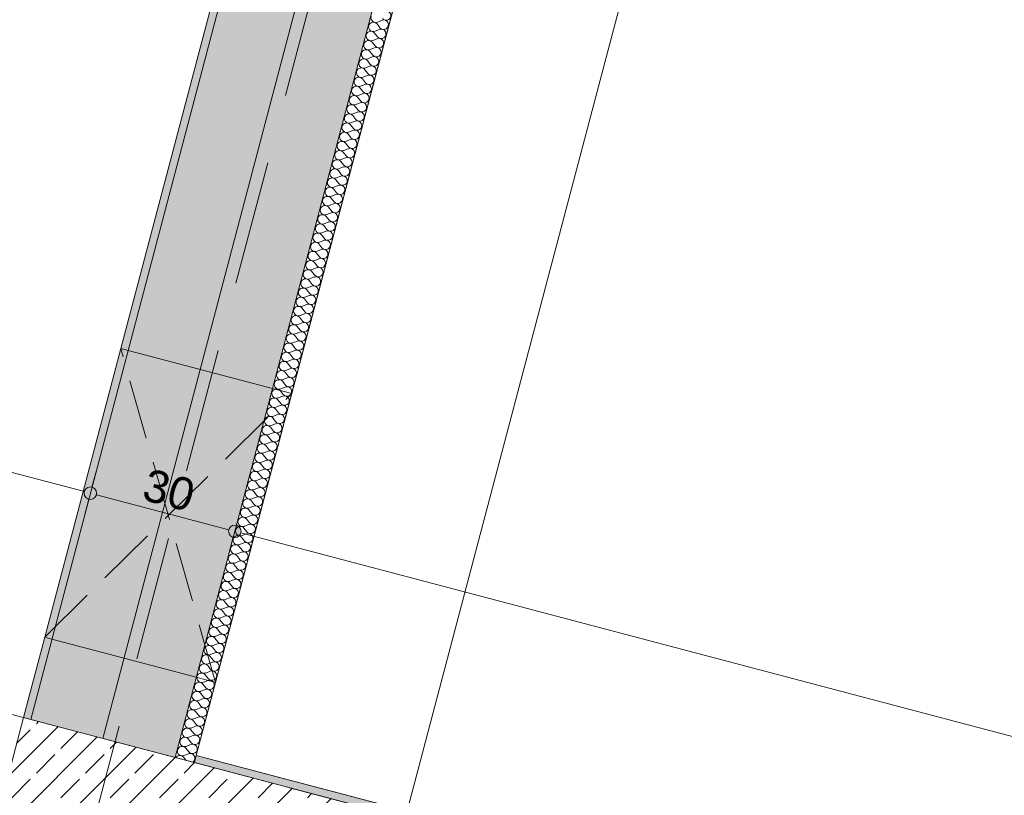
# Model space of a CAD drawing. Header units: millimetres. Extents: x -176817 to 18864955, y -12996033 to 201123.
# Tile 177 of 256: x 156205 to 158183, y -6801 to -5243. Entities that reach past the tile are written whole.
import ezdxf
from ezdxf.enums import TextEntityAlignment as Align

# ---------------------------------------------------------------- set-up
doc = ezdxf.new("R2010")
doc.units = ezdxf.units.MM
doc.header["$MEASUREMENT"] = 0
doc.linetypes.add('Krawędzie ukryte', pattern=[170, 120, -50])
doc.linetypes.add('Przerywana długa', pattern=[390, 250, -140])
for name, color, linetype in [('210-A Strefy', 7, 'Continuous'), ('213-A Wymiarowanie wewnętrzne', 7, 'Continuous'), ('230-A Ściany wewnętrzne', 7, 'Continuous'), ('231-A Ściany zewnętrzne', 7, 'Continuous'), ('250-A Schody Pochylnie', 7, 'Continuous'), ('292-PPOŻ - Linie', 7, 'Continuous'), ('410-K Osie', 7, 'Continuous')]:
    doc.layers.add(name, color=color, linetype=linetype)
doc.styles.add('STYL_AUTOMATYCZNY_4', font='arial.ttf')
doc.styles.add('STYL_AUTOMATYCZNY_8', font='ARIALN.TTF')
doc.dimstyles.new('STYL_AUTOMATYCZNY__3', dxfattribs={"dimtxt": 64.999998, "dimasz": 47.5, "dimexe": 0.18, "dimexo": 0.0625, "dimgap": 0, "dimtad": 1, "dimdec": 1, "dimlfac": 0.1, "dimzin": 0, "dimdsep": 46, "dimtxsty": 'STYL_AUTOMATYCZNY_4', "dimblk": 'ARROWHEAD_11', "dimblk1": 'ARROWHEAD_11', "dimblk2": 'ARROWHEAD_11', "dimcen": 0.09, "dimclrd": 30, "dimclre": 30, "dimclrt": 30, "dimazin": 0, "dimtfac": 1, "dimtdec": 4, "dimtmove": 0, "dimatfit": 3, "dimfxl": 0, "dimtolj": 1, "dimtzin": 0, "dimarcsym": 0})
pattern_1 = [(45, (0, 0), (-49.497475, 49.497475), []), (45, (-24.75, 24.75), (-49.497475, 49.497475), [52.5, -17.5])]

# ---------------------------------------------------------------- blocks, each defined once
blk = doc.blocks.new('Komunikacja pionowa - Klatka K2_K2.1_22_2', base_point=(161805.5, 392.7))
at = {"layer": '210-A Strefy', "color": 7, "linetype": 'Continuous', "lineweight": 0, "flags": 128}
blk.add_lwpolyline([(156560.1, -6720.8), (162806.3, -8369), (165520.2, 1913.9), (159273.5, 3562.2)], close=True, dxfattribs=at)
blk = doc.blocks.new('Strop_37_2', base_point=(162841.1, -8393.7))
at = {"layer": '250-A Schody Pochylnie', "color": 255, "linetype": 'Continuous', "lineweight": 0, "flags": 128}
blk.add_lwpolyline([(162841.1, -8393.7), (156517.6, -6725.1), (157454, -3176.6), (160702.8, -4033.8), (160650.5, -4232.1), (163725.2, -5043.4)], close=True, dxfattribs=at)
blk = doc.blocks.new('Otwór_165_2')
at = {"layer": '230-A Ściany wewnętrzne', "color": 7, "linetype": 'Krawędzie ukryte', "lineweight": 0}
for p, q in [((156598.8, -6574.2), (156408.6, -5903.4)), ((156255.6, -6483.6), (156751.9, -5994))]:
    blk.add_line(p, q, dxfattribs=at)
at = {"layer": '230-A Ściany wewnętrzne', "color": 7, "linetype": 'Continuous', "lineweight": 0, "flags": 128}
for points in [[(156408.6, -5903.4), (156255.6, -6483.6)], [(156423.1, -5907.3), (156408.6, -5903.4)], [(156713.2, -5983.8), (156423.1, -5907.3)], [(156751.9, -5994), (156713.2, -5983.8)], [(156598.8, -6574.2), (156751.9, -5994)], [(156255.6, -6483.6), (156270.1, -6487.4)], [(156270.1, -6487.4), (156560.1, -6564)], [(156560.1, -6564), (156598.8, -6574.2)]]:
    blk.add_lwpolyline(points, dxfattribs=at)
blk = doc.blocks.new('*X913')
at = {"layer": '230-A Ściany wewnętrzne', "color": 7, "linetype": 'Continuous', "lineweight": 0}
for p, q in [((156557, -6728.8), (156556.9, -6723.6)), ((156552.4, -6734.3), (156554.4, -6733.3)), ((156554.4, -6733.3), (156557, -6728.8))]:
    blk.add_line(p, q, dxfattribs=at)
blk = doc.blocks.new('*X914')
at = {"layer": '230-A Ściany wewnętrzne', "color": 7, "linetype": 'Continuous', "lineweight": 0}
for p, q in [((156929.1, -5258.9), (156923.2, -5251.4)), ((156933, -5244.2), (156924.2, -5247.7)), ((156923.3, -5281), (156914.5, -5284.6)), ((156924.3, -5277.3), (156918.4, -5269.8)), ((156928.2, -5262.6), (156919.3, -5266.2)), ((156918.4, -5299.4), (156909.6, -5303)), ((156919.4, -5295.7), (156913.5, -5288.3)), ((156913.6, -5317.8), (156904.8, -5321.4)), ((156914.6, -5314.1), (156908.6, -5306.7)), ((156908.7, -5336.2), (156899.9, -5339.8)), ((156909.7, -5332.6), (156903.8, -5325.1)), ((156903.9, -5354.7), (156895, -5358.2)), ((156904.8, -5351), (156898.9, -5343.5)), ((156899, -5373.1), (156890.2, -5376.7)), ((156900, -5369.4), (156894.1, -5361.9)), ((156890.3, -5406.2), (156884.3, -5398.8)), ((156894.1, -5391.5), (156885.3, -5395.1)), ((156895.1, -5387.8), (156889.2, -5380.3)), ((156885.4, -5424.6), (156879.5, -5417.2)), ((156889.3, -5409.9), (156880.5, -5413.5)), ((156880.5, -5443.1), (156874.6, -5435.6)), ((156884.4, -5428.3), (156875.6, -5431.9)), ((156875.7, -5461.5), (156869.8, -5454)), ((156879.6, -5446.7), (156870.7, -5450.3)), ((156870.8, -5479.9), (156864.9, -5472.4)), ((156874.7, -5465.2), (156865.9, -5468.7)), ((156866, -5498.3), (156860, -5490.8)), ((156869.8, -5483.6), (156861, -5487.2)), ((156861.1, -5516.7), (156855.2, -5509.3)), ((156865, -5502), (156856.2, -5505.6)), ((156856.2, -5535.1), (156850.3, -5527.7)), ((156860.1, -5520.4), (156851.3, -5524)), ((156850.4, -5557.2), (156841.6, -5560.8)), ((156851.4, -5553.6), (156845.5, -5546.1)), ((156855.3, -5538.8), (156846.4, -5542.4)), ((156845.5, -5575.7), (156836.7, -5579.2)), ((156846.5, -5572), (156840.6, -5564.5)), ((156840.7, -5594.1), (156831.9, -5597.7)), ((156841.7, -5590.4), (156835.7, -5582.9)), ((156835.8, -5612.5), (156827, -5616.1)), ((156836.8, -5608.8), (156830.9, -5601.3)), ((156831, -5630.9), (156822.1, -5634.5)), ((156831.9, -5627.2), (156826, -5619.8)), ((156822.2, -5664.1), (156816.3, -5656.6)), ((156826.1, -5649.3), (156817.3, -5652.9)), ((156827.1, -5645.6), (156821.2, -5638.2)), ((156817.4, -5682.5), (156811.4, -5675)), ((156821.2, -5667.7), (156812.4, -5671.3)), ((156812.5, -5700.9), (156806.6, -5693.4)), ((156816.4, -5686.2), (156807.6, -5689.7)), ((156807.6, -5719.3), (156801.7, -5711.8)), ((156811.5, -5704.6), (156802.7, -5708.2)), ((156802.8, -5737.7), (156796.9, -5730.3)), ((156806.7, -5723), (156797.8, -5726.6)), ((156797.9, -5756.2), (156792, -5748.7)), ((156801.8, -5741.4), (156793, -5745)), ((156793.1, -5774.6), (156787.1, -5767.1)), ((156796.9, -5759.8), (156788.1, -5763.4)), ((156788.2, -5793), (156782.3, -5785.5)), ((156792.1, -5778.3), (156783.3, -5781.8)), ((156782.4, -5815.1), (156773.5, -5818.7)), ((156783.3, -5811.4), (156777.4, -5803.9)), ((156787.2, -5796.7), (156778.4, -5800.3)), ((156777.5, -5833.5), (156768.7, -5837.1)), ((156778.5, -5829.8), (156772.6, -5822.4)), ((156772.6, -5851.9), (156763.8, -5855.5)), ((156773.6, -5848.2), (156767.7, -5840.8)), ((156767.8, -5870.3), (156759, -5873.9)), ((156768.8, -5866.7), (156762.8, -5859.2)), ((156762.9, -5888.8), (156754.1, -5892.3)), ((156763.9, -5885.1), (156758, -5877.6)), ((156758.1, -5907.2), (156749.2, -5910.8)), ((156759, -5903.5), (156753.1, -5896)), ((156749.3, -5940.3), (156743.4, -5932.9)), ((156753.2, -5925.6), (156744.4, -5929.2)), ((156754.2, -5921.9), (156748.3, -5914.4)), ((156744.5, -5958.7), (156738.5, -5951.3)), ((156748.3, -5944), (156739.5, -5947.6)), ((156739.6, -5977.2), (156733.7, -5969.7)), ((156743.5, -5962.4), (156734.7, -5966)), ((156734.7, -5995.6), (156728.8, -5988.1)), ((156738.6, -5980.8), (156729.8, -5984.4)), ((156729.9, -6014), (156724, -6006.5)), ((156733.8, -5999.3), (156724.9, -6002.8)), ((156725, -6032.4), (156719.1, -6024.9)), ((156728.9, -6017.7), (156720.1, -6021.3)), ((156720.2, -6050.8), (156714.2, -6043.4)), ((156724, -6036.1), (156715.2, -6039.7)), ((156715.3, -6069.2), (156709.4, -6061.8)), ((156719.2, -6054.5), (156710.4, -6058.1)), ((156709.5, -6091.3), (156700.6, -6094.9)), ((156710.4, -6087.7), (156704.5, -6080.2)), ((156714.3, -6072.9), (156705.5, -6076.5)), ((156704.6, -6109.8), (156695.8, -6113.3)), ((156705.6, -6106.1), (156699.7, -6098.6)), ((156699.7, -6128.2), (156690.9, -6131.8)), ((156700.7, -6124.5), (156694.8, -6117)), ((156694.9, -6146.6), (156686.1, -6150.2)), ((156695.9, -6142.9), (156689.9, -6135.4)), ((156690, -6165), (156681.2, -6168.6)), ((156691, -6161.3), (156685.1, -6153.9)), ((156681.3, -6198.2), (156675.4, -6190.7)), ((156685.2, -6183.4), (156676.3, -6187)), ((156686.1, -6179.7), (156680.2, -6172.3)), ((156676.4, -6216.6), (156670.5, -6209.1)), ((156680.3, -6201.8), (156671.5, -6205.4)), ((156671.6, -6235), (156665.7, -6227.5)), ((156675.4, -6220.3), (156666.6, -6223.8)), ((156666.7, -6253.4), (156660.8, -6245.9)), ((156670.6, -6238.7), (156661.8, -6242.3)), ((156661.8, -6271.8), (156655.9, -6264.4)), ((156665.7, -6257.1), (156656.9, -6260.7)), ((156657, -6290.3), (156651.1, -6282.8)), ((156660.9, -6275.5), (156652, -6279.1)), ((156652.1, -6308.7), (156646.2, -6301.2)), ((156656, -6293.9), (156647.2, -6297.5)), ((156647.3, -6327.1), (156641.4, -6319.6)), ((156651.1, -6312.4), (156642.3, -6315.9)), ((156642.4, -6345.5), (156636.5, -6338)), ((156646.3, -6330.8), (156637.5, -6334.4)), ((156636.6, -6367.6), (156627.7, -6371.2)), ((156637.5, -6363.9), (156631.6, -6356.5)), ((156641.4, -6349.2), (156632.6, -6352.8)), ((156631.7, -6386), (156622.9, -6389.6)), ((156632.7, -6382.3), (156626.8, -6374.9)), ((156626.8, -6404.4), (156618, -6408)), ((156627.8, -6400.8), (156621.9, -6393.3)), ((156622, -6422.9), (156613.2, -6426.4)), ((156623, -6419.2), (156617.1, -6411.7)), ((156617.1, -6441.3), (156608.3, -6444.9)), ((156618.1, -6437.6), (156612.2, -6430.1)), ((156608.4, -6474.4), (156602.5, -6467)), ((156612.3, -6459.7), (156603.4, -6463.3)), ((156613.2, -6456), (156607.3, -6448.5)), ((156603.5, -6492.8), (156597.6, -6485.4)), ((156607.4, -6478.1), (156598.6, -6481.7)), ((156598.7, -6511.3), (156592.8, -6503.8)), ((156602.5, -6496.5), (156593.7, -6500.1)), ((156593.8, -6529.7), (156587.9, -6522.2)), ((156597.7, -6514.9), (156588.9, -6518.5)), ((156588.9, -6548.1), (156583, -6540.6)), ((156592.8, -6533.4), (156584, -6536.9)), ((156584.1, -6566.5), (156578.2, -6559)), ((156588, -6551.8), (156579.1, -6555.4)), ((156579.2, -6584.9), (156573.3, -6577.5)), ((156583.1, -6570.2), (156574.3, -6573.8)), ((156574.4, -6603.3), (156568.5, -6595.9)), ((156578.3, -6588.6), (156569.4, -6592.2)), ((156568.5, -6625.4), (156559.7, -6629)), ((156569.5, -6621.8), (156563.6, -6614.3)), ((156573.4, -6607), (156564.6, -6610.6)), ((156563.7, -6643.9), (156554.8, -6647.4)), ((156564.6, -6640.2), (156558.7, -6632.7)), ((156558.8, -6662.3), (156550, -6665.9)), ((156559.8, -6658.6), (156553.9, -6651.1)), ((156554, -6680.7), (156545.1, -6684.3)), ((156554.9, -6677), (156549, -6669.5)), ((156549.1, -6699.1), (156540.3, -6702.7)), ((156550.1, -6695.4), (156544.2, -6688)), ((156539.2, -6730.8), (156534.4, -6724.8)), ((156544.2, -6717.5), (156535.4, -6721.1)), ((156545.2, -6713.8), (156539.3, -6706.4))]:
    blk.add_line(p, q, dxfattribs=at)
for centre, start, end in [((156920.6, -5238.9), 165.218, 292.0879), ((156941.5, -5234.6), 218.3481, 112.0879), ((156915.8, -5257.3), 165.218, 292.0879), ((156915.8, -5257.3), 38.3481, 165.218), ((156936.6, -5253), 218.3481, 112.0879), ((156910.9, -5275.7), 165.218, 292.0879), ((156910.9, -5275.7), 38.3481, 165.218), ((156926.9, -5289.8), 218.3481, 112.0879), ((156931.7, -5271.4), 218.3481, 112.0879), ((156906, -5294.2), 165.218, 292.0879), ((156906, -5294.2), 38.3481, 165.218), ((156922, -5308.2), 218.3481, 112.0879), ((156901.2, -5312.6), 165.218, 292.0879), ((156901.2, -5312.6), 38.3481, 165.218), ((156917.2, -5326.6), 218.3481, 112.0879), ((156891.5, -5349.4), 38.3481, 165.218), ((156896.3, -5331), 165.218, 292.0879), ((156896.3, -5331), 38.3481, 165.218), ((156912.3, -5345.1), 218.3481, 112.0879), ((156886.6, -5367.8), 38.3481, 165.218), ((156891.5, -5349.4), 165.218, 292.0879), ((156907.4, -5363.5), 218.3481, 112.0879), ((156881.7, -5386.2), 38.3481, 165.218), ((156886.6, -5367.8), 165.218, 292.0879), ((156902.6, -5381.9), 218.3481, 112.0879), ((156876.9, -5404.7), 38.3481, 165.218), ((156881.7, -5386.2), 165.218, 292.0879), ((156897.7, -5400.3), 218.3481, 112.0879), ((156872, -5423.1), 38.3481, 165.218), ((156876.9, -5404.7), 165.218, 292.0879), ((156892.9, -5418.7), 218.3481, 112.0879), ((156867.2, -5441.5), 165.218, 292.0879), ((156867.2, -5441.5), 38.3481, 165.218), ((156872, -5423.1), 165.218, 292.0879), ((156888, -5437.2), 218.3481, 112.0879), ((156862.3, -5459.9), 165.218, 292.0879), ((156862.3, -5459.9), 38.3481, 165.218), ((156883.1, -5455.6), 218.3481, 112.0879), ((156857.4, -5478.3), 165.218, 292.0879), ((156857.4, -5478.3), 38.3481, 165.218), ((156878.3, -5474), 218.3481, 112.0879), ((156852.6, -5496.8), 165.218, 292.0879), ((156852.6, -5496.8), 38.3481, 165.218), ((156873.4, -5492.4), 218.3481, 112.0879), ((156847.7, -5515.2), 165.218, 292.0879), ((156847.7, -5515.2), 38.3481, 165.218), ((156868.6, -5510.8), 218.3481, 112.0879), ((156842.9, -5533.6), 165.218, 292.0879), ((156842.9, -5533.6), 38.3481, 165.218), ((156858.8, -5547.7), 218.3481, 112.0879), ((156863.7, -5529.2), 218.3481, 112.0879), ((156838, -5552), 165.218, 292.0879), ((156838, -5552), 38.3481, 165.218), ((156854, -5566.1), 218.3481, 112.0879), ((156833.1, -5570.4), 165.218, 292.0879), ((156833.1, -5570.4), 38.3481, 165.218), ((156849.1, -5584.5), 218.3481, 112.0879), ((156828.3, -5588.8), 165.218, 292.0879), ((156828.3, -5588.8), 38.3481, 165.218), ((156844.3, -5602.9), 218.3481, 112.0879), ((156818.6, -5625.7), 38.3481, 165.218), ((156823.4, -5607.3), 165.218, 292.0879), ((156823.4, -5607.3), 38.3481, 165.218), ((156839.4, -5621.3), 218.3481, 112.0879), ((156813.7, -5644.1), 38.3481, 165.218), ((156818.6, -5625.7), 165.218, 292.0879), ((156834.5, -5639.7), 218.3481, 112.0879), ((156808.8, -5662.5), 38.3481, 165.218), ((156813.7, -5644.1), 165.218, 292.0879), ((156829.7, -5658.2), 218.3481, 112.0879), ((156804, -5680.9), 38.3481, 165.218), ((156808.8, -5662.5), 165.218, 292.0879), ((156824.8, -5676.6), 218.3481, 112.0879), ((156799.1, -5699.3), 38.3481, 165.218), ((156804, -5680.9), 165.218, 292.0879), ((156820, -5695), 218.3481, 112.0879), ((156794.3, -5717.8), 165.218, 292.0879), ((156794.3, -5717.8), 38.3481, 165.218), ((156799.1, -5699.3), 165.218, 292.0879), ((156815.1, -5713.4), 218.3481, 112.0879), ((156789.4, -5736.2), 165.218, 292.0879), ((156789.4, -5736.2), 38.3481, 165.218), ((156810.2, -5731.8), 218.3481, 112.0879), ((156784.5, -5754.6), 165.218, 292.0879), ((156784.5, -5754.6), 38.3481, 165.218), ((156805.4, -5750.2), 218.3481, 112.0879), ((156779.7, -5773), 165.218, 292.0879), ((156779.7, -5773), 38.3481, 165.218), ((156800.5, -5768.7), 218.3481, 112.0879), ((156774.8, -5791.4), 165.218, 292.0879), ((156774.8, -5791.4), 38.3481, 165.218), ((156795.7, -5787.1), 218.3481, 112.0879), ((156770, -5809.8), 165.218, 292.0879), ((156770, -5809.8), 38.3481, 165.218), ((156785.9, -5823.9), 218.3481, 112.0879), ((156790.8, -5805.5), 218.3481, 112.0879), ((156765.1, -5828.3), 165.218, 292.0879), ((156765.1, -5828.3), 38.3481, 165.218), ((156781.1, -5842.3), 218.3481, 112.0879), ((156760.2, -5846.7), 165.218, 292.0879), ((156760.2, -5846.7), 38.3481, 165.218), ((156776.2, -5860.7), 218.3481, 112.0879), ((156750.5, -5883.5), 38.3481, 165.218), ((156755.4, -5865.1), 165.218, 292.0879), ((156755.4, -5865.1), 38.3481, 165.218), ((156771.4, -5879.2), 218.3481, 112.0879), ((156745.7, -5901.9), 38.3481, 165.218), ((156750.5, -5883.5), 165.218, 292.0879), ((156766.5, -5897.6), 218.3481, 112.0879), ((156740.8, -5920.3), 38.3481, 165.218), ((156745.7, -5901.9), 165.218, 292.0879), ((156761.6, -5916), 218.3481, 112.0879), ((156735.9, -5938.8), 38.3481, 165.218), ((156740.8, -5920.3), 165.218, 292.0879), ((156756.8, -5934.4), 218.3481, 112.0879), ((156731.1, -5957.2), 38.3481, 165.218), ((156735.9, -5938.8), 165.218, 292.0879), ((156751.9, -5952.8), 218.3481, 112.0879), ((156726.2, -5975.6), 165.218, 292.0879), ((156726.2, -5975.6), 38.3481, 165.218), ((156731.1, -5957.2), 165.218, 292.0879), ((156747.1, -5971.3), 218.3481, 112.0879), ((156721.4, -5994), 165.218, 292.0879), ((156721.4, -5994), 38.3481, 165.218), ((156742.2, -5989.7), 218.3481, 112.0879), ((156716.5, -6012.4), 165.218, 292.0879), ((156716.5, -6012.4), 38.3481, 165.218), ((156737.3, -6008.1), 218.3481, 112.0879), ((156711.6, -6030.9), 165.218, 292.0879), ((156711.6, -6030.9), 38.3481, 165.218), ((156732.5, -6026.5), 218.3481, 112.0879), ((156706.8, -6049.3), 165.218, 292.0879), ((156706.8, -6049.3), 38.3481, 165.218), ((156727.6, -6044.9), 218.3481, 112.0879), ((156701.9, -6067.7), 165.218, 292.0879), ((156701.9, -6067.7), 38.3481, 165.218), ((156717.9, -6081.8), 218.3481, 112.0879), ((156722.8, -6063.3), 218.3481, 112.0879), ((156697.1, -6086.1), 165.218, 292.0879), ((156697.1, -6086.1), 38.3481, 165.218), ((156713, -6100.2), 218.3481, 112.0879), ((156692.2, -6104.5), 165.218, 292.0879), ((156692.2, -6104.5), 38.3481, 165.218), ((156708.2, -6118.6), 218.3481, 112.0879), ((156687.3, -6122.9), 165.218, 292.0879), ((156687.3, -6122.9), 38.3481, 165.218), ((156703.3, -6137), 218.3481, 112.0879), ((156677.6, -6159.8), 38.3481, 165.218), ((156682.5, -6141.4), 165.218, 292.0879), ((156682.5, -6141.4), 38.3481, 165.218), ((156698.5, -6155.4), 218.3481, 112.0879), ((156672.8, -6178.2), 38.3481, 165.218), ((156677.6, -6159.8), 165.218, 292.0879), ((156693.6, -6173.8), 218.3481, 112.0879), ((156667.9, -6196.6), 38.3481, 165.218), ((156672.8, -6178.2), 165.218, 292.0879), ((156688.7, -6192.3), 218.3481, 112.0879), ((156663, -6215), 38.3481, 165.218), ((156667.9, -6196.6), 165.218, 292.0879), ((156683.9, -6210.7), 218.3481, 112.0879), ((156658.2, -6233.4), 38.3481, 165.218), ((156663, -6215), 165.218, 292.0879), ((156679, -6229.1), 218.3481, 112.0879), ((156653.3, -6251.9), 165.218, 292.0879), ((156653.3, -6251.9), 38.3481, 165.218), ((156658.2, -6233.4), 165.218, 292.0879), ((156674.2, -6247.5), 218.3481, 112.0879), ((156648.5, -6270.3), 165.218, 292.0879), ((156648.5, -6270.3), 38.3481, 165.218), ((156669.3, -6265.9), 218.3481, 112.0879), ((156643.6, -6288.7), 165.218, 292.0879), ((156643.6, -6288.7), 38.3481, 165.218), ((156664.4, -6284.3), 218.3481, 112.0879), ((156638.7, -6307.1), 165.218, 292.0879), ((156638.7, -6307.1), 38.3481, 165.218), ((156659.6, -6302.8), 218.3481, 112.0879), ((156633.9, -6325.5), 165.218, 292.0879), ((156633.9, -6325.5), 38.3481, 165.218), ((156654.7, -6321.2), 218.3481, 112.0879), ((156629, -6343.9), 165.218, 292.0879), ((156629, -6343.9), 38.3481, 165.218), ((156645, -6358), 218.3481, 112.0879), ((156649.9, -6339.6), 218.3481, 112.0879), ((156624.2, -6362.4), 165.218, 292.0879), ((156624.2, -6362.4), 38.3481, 165.218), ((156640.2, -6376.4), 218.3481, 112.0879), ((156619.3, -6380.8), 165.218, 292.0879), ((156619.3, -6380.8), 38.3481, 165.218), ((156635.3, -6394.8), 218.3481, 112.0879), ((156609.6, -6417.6), 38.3481, 165.218), ((156614.4, -6399.2), 165.218, 292.0879), ((156614.4, -6399.2), 38.3481, 165.218), ((156630.4, -6413.3), 218.3481, 112.0879), ((156604.7, -6436), 38.3481, 165.218), ((156609.6, -6417.6), 165.218, 292.0879), ((156625.6, -6431.7), 218.3481, 112.0879), ((156599.9, -6454.4), 38.3481, 165.218), ((156604.7, -6436), 165.218, 292.0879), ((156620.7, -6450.1), 218.3481, 112.0879), ((156595, -6472.9), 38.3481, 165.218), ((156599.9, -6454.4), 165.218, 292.0879), ((156615.9, -6468.5), 218.3481, 112.0879), ((156590.1, -6491.3), 38.3481, 165.218), ((156595, -6472.9), 165.218, 292.0879), ((156611, -6486.9), 218.3481, 112.0879), ((156585.3, -6509.7), 165.218, 292.0879), ((156585.3, -6509.7), 38.3481, 165.218), ((156590.1, -6491.3), 165.218, 292.0879), ((156606.1, -6505.3), 218.3481, 112.0879), ((156580.4, -6528.1), 165.218, 292.0879), ((156580.4, -6528.1), 38.3481, 165.218), ((156601.3, -6523.8), 218.3481, 112.0879), ((156575.6, -6546.5), 165.218, 292.0879), ((156575.6, -6546.5), 38.3481, 165.218), ((156596.4, -6542.2), 218.3481, 112.0879), ((156570.7, -6564.9), 165.218, 292.0879), ((156570.7, -6564.9), 38.3481, 165.218), ((156591.6, -6560.6), 218.3481, 112.0879), ((156565.8, -6583.4), 165.218, 292.0879), ((156565.8, -6583.4), 38.3481, 165.218), ((156586.7, -6579), 218.3481, 112.0879), ((156561, -6601.8), 165.218, 292.0879), ((156561, -6601.8), 38.3481, 165.218), ((156581.8, -6597.4), 218.3481, 112.0879), ((156556.1, -6620.2), 165.218, 292.0879), ((156556.1, -6620.2), 38.3481, 165.218), ((156572.1, -6634.3), 218.3481, 112.0879), ((156577, -6615.9), 218.3481, 112.0879), ((156551.3, -6638.6), 165.218, 292.0879), ((156551.3, -6638.6), 38.3481, 165.218), ((156567.3, -6652.7), 218.3481, 112.0879), ((156546.4, -6657), 165.218, 292.0879), ((156546.4, -6657), 38.3481, 165.218), ((156562.4, -6671.1), 218.3481, 112.0879), ((156536.7, -6693.9), 38.3481, 165.218), ((156541.5, -6675.5), 165.218, 292.0879), ((156541.5, -6675.5), 38.3481, 165.218), ((156557.5, -6689.5), 218.3481, 112.0879), ((156531.8, -6712.3), 38.3481, 165.218), ((156536.7, -6693.9), 165.218, 292.0879), ((156552.7, -6707.9), 218.3481, 112.0879), ((156527, -6730.7), 38.3481, 146.838), ((156531.8, -6712.3), 165.218, 292.0879), ((156547.8, -6726.4), 16.7887, 112.0879)]:
    blk.add_arc(centre, 9.52, start, end, dxfattribs=at)
blk = doc.blocks.new('Ściana_29_2', base_point=(156334.3, -6831.9))
at = {"layer": '230-A Ściany wewnętrzne', "linetype": 'Continuous', "lineweight": 0, "true_color": 0x000000}
h = blk.add_hatch(dxfattribs=at)
h.set_pattern_fill('Tynk_0002', color=18, style=0, pattern_type=2)
h.set_pattern_definition([(0, (0, 0), (0, 86.60254), [0, -50]), (0, (25, 43.3), (0, 86.60254), [0, -50])])
h.paths.add_polyline_path([(156227.5, -6648.6), (158934.6, 3610.3), (158920.1, 3614.1), (156213, -6644.8)])
h = blk.add_hatch(dxfattribs=at)
h.set_pattern_fill('Beton_zbrojony_0002', color=18, style=0, pattern_type=2)
h.set_pattern_definition(pattern_1)
h.paths.add_polyline_path([(156517.6, -6725.1), (159224.7, 3533.7), (158934.6, 3610.3), (156227.5, -6648.6)])
at = {"layer": '230-A Ściany wewnętrzne', "color": 7, "linetype": 'Continuous', "lineweight": 0}
for p, q in [((158934.6, 3610.3), (156227.5, -6648.6)), ((156517.6, -6725.1), (159224.7, 3533.7)), ((156227.5, -6648.6), (156213, -6644.8)), ((156517.6, -6725.1), (156227.5, -6648.6)), ((156517.6, -6725.1), (156546.5, -6732.7))]:
    blk.add_line(p, q, dxfattribs=at)
at = {"layer": '230-A Ściany wewnętrzne', "color": 7, "linetype": 'Continuous', "lineweight": 0, "flags": 128}
for points in [[(158920.1, 3614.1), (156408.6, -5903.4)], [(156751.9, -5994), (159263.3, 3523.5)], [(156255.6, -6483.6), (156213, -6644.8)], [(156560.1, -6720.8), (156598.8, -6574.2)]]:
    blk.add_lwpolyline(points, dxfattribs=at)
at = {"layer": '231-A Ściany zewnętrzne', "color": 7, "linetype": 'Continuous', "lineweight": 0}
for p, q in [((156556.3, -6735.3), (156560.1, -6720.8)), ((156546.5, -6732.7), (156556.3, -6735.3))]:
    blk.add_line(p, q, dxfattribs=at)
at = {"layer": '230-A Ściany wewnętrzne', "color": 7, "lineweight": 0}
for name in ['*X914', '*X913']:
    blk.add_blockref(name, (0, 0), dxfattribs=at)
blk = doc.blocks.new('Ściana_112_2', base_point=(156334.3, -6831.9))
at = {"layer": '231-A Ściany zewnętrzne', "linetype": 'Continuous', "lineweight": 0, "true_color": 0x000000}
h = blk.add_hatch(dxfattribs=at)
h.set_pattern_fill('Beton_zbrojony_0002', color=18, style=0, pattern_type=2)
h.set_pattern_definition(pattern_1)
h.paths.add_polyline_path([(156213, -6644.8), (156136.5, -6934.8), (156151, -6938.7), (156227.5, -6648.6)])
h = blk.add_hatch(dxfattribs=at)
h.set_pattern_fill('Beton_zbrojony_0002', color=18, style=0, pattern_type=2)
h.set_pattern_definition(pattern_1)
h.paths.add_polyline_path([(156227.5, -6648.6), (156151, -6938.7), (156273.8, -6971.1), (156506.3, -6767.8), (156517.6, -6725.1)])
blk.add_hatch(color=18, dxfattribs=at).paths.add_polyline_path([(156556.3, -6735.3), (158146.8, -7155), (158150.7, -7140.5), (156560.1, -6720.8)])
h = blk.add_hatch(dxfattribs=at)
h.set_pattern_fill('Beton_zbrojony_0002', color=18, style=0, pattern_type=2)
h.set_pattern_definition(pattern_1)
h.paths.add_polyline_path([(156273.8, -6971.1), (158070.3, -7445.1), (158146.8, -7155), (156546.5, -6732.7)])
h = blk.add_hatch(dxfattribs=at)
h.set_pattern_fill('Beton_zbrojony_0002', color=18, style=0, pattern_type=2)
h.set_pattern_definition(pattern_1)
h.paths.add_polyline_path([(156517.6, -6725.1), (156506.3, -6767.8), (156546.5, -6732.7)])
at = {"layer": '230-A Ściany wewnętrzne', "color": 7, "linetype": 'Continuous', "lineweight": 0}
for p, q in [((156227.5, -6648.6), (156213, -6644.8)), ((156517.6, -6725.1), (156227.5, -6648.6)), ((156517.6, -6725.1), (156546.5, -6732.7))]:
    blk.add_line(p, q, dxfattribs=at)
at = {"layer": '230-A Ściany wewnętrzne', "color": 7, "linetype": 'Continuous', "lineweight": 0, "flags": 128}
blk.add_lwpolyline([(156136.5, -6934.8), (156213, -6644.8)], dxfattribs=at)
at = {"layer": '231-A Ściany zewnętrzne', "color": 7, "linetype": 'Continuous', "lineweight": 0}
for p, q in [((156556.3, -6735.3), (156560.1, -6720.8)), ((156546.5, -6732.7), (156556.3, -6735.3)), ((158146.8, -7155), (156556.3, -6735.3))]:
    blk.add_line(p, q, dxfattribs=at)
at = {"layer": '231-A Ściany zewnętrzne', "color": 7, "linetype": 'Continuous', "lineweight": 0, "flags": 128}
blk.add_lwpolyline([(158150.7, -7140.5), (156560.1, -6720.8)], dxfattribs=at)
blk = doc.blocks.new('*D3173')
at = {"layer": '213-A Wymiarowanie wewnętrzne', "linetype": 'Continuous', "lineweight": 200}
for points in [[(155368, -5939), (155369, -5943.8), (155371.7, -5947.8), (155375.8, -5950.5), (155380.5, -5951.5), (155385.3, -5950.5), (155389.4, -5947.8), (155392.1, -5943.8), (155393, -5939), (155392.1, -5934.2), (155389.4, -5930.2), (155385.3, -5927.4), (155380.5, -5926.5), (155375.8, -5927.4), (155371.7, -5930.2), (155369, -5934.2)], [(156334.9, -6194.1), (156335.9, -6198.9), (156338.6, -6203), (156342.7, -6205.7), (156347.4, -6206.6), (156352.2, -6205.7), (156356.3, -6203), (156359, -6198.9), (156359.9, -6194.1), (156359, -6189.4), (156356.3, -6185.3), (156352.2, -6182.6), (156347.4, -6181.6), (156342.7, -6182.6), (156338.6, -6185.3), (156335.9, -6189.4)]]:
    blk.add_hatch(color=30, dxfattribs=at).paths.add_polyline_path(points)
at = {"layer": '213-A Wymiarowanie wewnętrzne', "color": 30, "linetype": 'Continuous', "lineweight": 0}
for p, q in [((155383.7, -5926.9), (155392.5, -5893.7)), ((155368.6, -5984.3), (155377.3, -5951.1)), ((155392.6, -5942.2), (156335.4, -6191))]:
    blk.add_line(p, q, dxfattribs=at)
blk.add_circle((155380.5, -5939), 12.5, dxfattribs=at)
at = {"layer": '213-A Wymiarowanie wewnętrzne', "color": 30, "lineweight": 200, "insert": (155795.4, -6035), "char_height": 65, "attachment_point": 7, "rotation": 345.218, "style": 'STYL_AUTOMATYCZNY_4'}
blk.add_mtext('\\A1;{\\pql;\\fArial|b0|i0|c238|p0;\\W1.000000;100}', dxfattribs=at)
blk = doc.blocks.new('ARROWHEAD_11')
at = {"color": 0, "linetype": 'Continuous', "lineweight": 0}
blk.add_line((0, 0), (-1, 0), dxfattribs=at)
at = {"color": 0, "linetype": 'Continuous', "lineweight": 0, "const_width": 0.25, "flags": 128}
blk.add_lwpolyline([(-0.125, 0, 1), (0.125, 0, 1)], format="xyb", close=True, dxfattribs=at)
blk = doc.blocks.new('*D3174')
at = {"layer": '213-A Wymiarowanie wewnętrzne', "linetype": 'Continuous', "lineweight": 200}
for points in [[(156334.9, -6194.1), (156335.9, -6198.9), (156338.6, -6203), (156342.7, -6205.7), (156347.4, -6206.6), (156352.2, -6205.7), (156356.3, -6203), (156359, -6198.9), (156359.9, -6194.1), (156359, -6189.4), (156356.3, -6185.3), (156352.2, -6182.6), (156347.4, -6181.6), (156342.7, -6182.6), (156338.6, -6185.3), (156335.9, -6189.4)], [(156625, -6270.7), (156626, -6275.5), (156628.7, -6279.5), (156632.7, -6282.2), (156637.5, -6283.2), (156642.3, -6282.2), (156646.4, -6279.5), (156649.1, -6275.5), (156650, -6270.7), (156649.1, -6265.9), (156646.4, -6261.8), (156642.3, -6259.1), (156637.5, -6258.2), (156632.7, -6259.1), (156628.7, -6261.8), (156626, -6265.9)]]:
    blk.add_hatch(color=30, dxfattribs=at).paths.add_polyline_path(points)
at = {"layer": '213-A Wymiarowanie wewnętrzne', "color": 30, "linetype": 'Continuous', "lineweight": 0}
for p, q in [((156350.6, -6182.1), (156359.4, -6148.8)), ((156335.5, -6239.5), (156344.3, -6206.2)), ((156359.5, -6197.3), (156625.4, -6267.5))]:
    blk.add_line(p, q, dxfattribs=at)
blk.add_circle((156347.4, -6194.1), 12.5, dxfattribs=at)
at = {"layer": '213-A Wymiarowanie wewnętrzne', "color": 30, "lineweight": 200, "insert": (156447.9, -6207.2), "char_height": 65, "attachment_point": 7, "rotation": 345.218, "style": 'STYL_AUTOMATYCZNY_4'}
blk.add_mtext('\\A1;{\\pql;\\fArial|b0|i0|c238|p0;\\W1.000000;30}', dxfattribs=at)
blk = doc.blocks.new('*D3175')
at = {"layer": '213-A Wymiarowanie wewnętrzne', "linetype": 'Continuous', "lineweight": 200}
for points in [[(156625, -6270.7), (156626, -6275.5), (156628.7, -6279.5), (156632.7, -6282.2), (156637.5, -6283.2), (156642.3, -6282.2), (156646.4, -6279.5), (156649.1, -6275.5), (156650, -6270.7), (156649.1, -6265.9), (156646.4, -6261.8), (156642.3, -6259.1), (156637.5, -6258.2), (156632.7, -6259.1), (156628.7, -6261.8), (156626, -6265.9)], [(162948.5, -7939.3), (162949.4, -7944.1), (162952.2, -7948.1), (162956.2, -7950.8), (162961, -7951.8), (162965.8, -7950.8), (162969.8, -7948.1), (162972.5, -7944.1), (162973.5, -7939.3), (162972.5, -7934.5), (162969.8, -7930.4), (162965.8, -7927.7), (162961, -7926.8), (162956.2, -7927.7), (162952.2, -7930.4), (162949.4, -7934.5)]]:
    blk.add_hatch(color=30, dxfattribs=at).paths.add_polyline_path(points)
at = {"layer": '213-A Wymiarowanie wewnętrzne', "color": 30, "linetype": 'Continuous', "lineweight": 0}
for p, q in [((156640.7, -6258.6), (156649.5, -6225.4)), ((156625.6, -6316), (156634.3, -6282.8)), ((156649.6, -6273.9), (162948.9, -7936.1))]:
    blk.add_line(p, q, dxfattribs=at)
blk.add_circle((156637.5, -6270.7), 12.5, dxfattribs=at)
at = {"layer": '213-A Wymiarowanie wewnętrzne', "color": 30, "lineweight": 200, "insert": (159730.7, -7073.4), "char_height": 65, "attachment_point": 7, "rotation": 345.218, "style": 'STYL_AUTOMATYCZNY_4'}
blk.add_mtext('\\A1;{\\pql;\\fArial|b0|i0|c238|p0;\\W1.000000;654}', dxfattribs=at)
blk = doc.blocks.new('*D3236')
at = {"layer": '213-A Wymiarowanie wewnętrzne', "linetype": 'Continuous', "lineweight": 200}
for points in [[(157879.4, 9304.8), (157880.3, 9300), (157883, 9295.9), (157887.1, 9293.2), (157891.9, 9292.3), (157896.7, 9293.2), (157900.7, 9295.9), (157903.4, 9300), (157904.4, 9304.8), (157903.4, 9309.6), (157900.7, 9313.6), (157896.7, 9316.3), (157891.9, 9317.3), (157887.1, 9316.3), (157883, 9313.6), (157880.3, 9309.6)], [(153911.9, -5730.6), (153912.9, -5735.4), (153915.6, -5739.4), (153919.6, -5742.1), (153924.4, -5743.1), (153929.2, -5742.1), (153933.3, -5739.4), (153936, -5735.4), (153936.9, -5730.6), (153936, -5725.8), (153933.3, -5721.7), (153929.2, -5719), (153924.4, -5718.1), (153919.6, -5719), (153915.6, -5721.7), (153912.9, -5725.8)]]:
    blk.add_hatch(color=30, dxfattribs=at).paths.add_polyline_path(points)
at = {"layer": '213-A Wymiarowanie wewnętrzne', "color": 30, "linetype": 'Continuous', "lineweight": 0}
for p, q in [((157846.6, 9316.7), (157879.8, 9308)), ((157904, 9301.6), (157937.2, 9292.8)), ((157888.7, 9292.7), (153927.6, -5718.5))]:
    blk.add_line(p, q, dxfattribs=at)
blk.add_circle((157891.9, 9304.8), 12.5, dxfattribs=at)
at = {"layer": '213-A Wymiarowanie wewnętrzne', "color": 30, "lineweight": 200, "insert": (155867.1, 1682.6), "char_height": 65, "attachment_point": 7, "rotation": 75.218, "style": 'STYL_AUTOMATYCZNY_4'}
blk.add_mtext('\\A1;{\\pql;\\fArial|b0|i0|c238|p0;\\W1.000000;1\xa0555}', dxfattribs=at)
blk = doc.blocks.new('*D3238')
at = {"layer": '213-A Wymiarowanie wewnętrzne', "linetype": 'Continuous', "lineweight": 200}
for points in [[(156967.6, -6847.2), (156968.5, -6851.9), (156971.2, -6856), (156975.3, -6858.7), (156980.1, -6859.7), (156984.9, -6858.7), (156988.9, -6856), (156991.6, -6851.9), (156992.6, -6847.2), (156991.6, -6842.4), (156988.9, -6838.3), (156984.9, -6835.6), (156980.1, -6834.7), (156975.3, -6835.6), (156971.2, -6838.3), (156968.5, -6842.4)], [(156891, -7137.2), (156892, -7142), (156894.7, -7146.1), (156898.7, -7148.8), (156903.5, -7149.7), (156908.3, -7148.8), (156912.4, -7146.1), (156915.1, -7142), (156916, -7137.2), (156915.1, -7132.4), (156912.4, -7128.4), (156908.3, -7125.7), (156903.5, -7124.7), (156898.7, -7125.7), (156894.7, -7128.4), (156892, -7132.4)]]:
    blk.add_hatch(color=30, dxfattribs=at).paths.add_polyline_path(points)
at = {"layer": '213-A Wymiarowanie wewnętrzne', "color": 30, "linetype": 'Continuous', "lineweight": 0}
for p, q in [((156968, -6844), (156934.7, -6835.2)), ((156906.7, -7125.1), (156976.9, -6859.2)), ((157025.4, -6859.1), (156992.2, -6850.4)), ((156891.4, -7134), (156858.2, -7125.3)), ((156897.1, -7161.4), (156900.3, -7149.3)), ((156948.8, -7149.2), (156915.6, -7140.4))]:
    blk.add_line(p, q, dxfattribs=at)
for centre in [(156980.1, -6847.2), (156903.5, -7137.2)]:
    blk.add_circle(centre, 12.5, dxfattribs=at)
at = {"layer": '213-A Wymiarowanie wewnętrzne', "color": 30, "lineweight": 200, "insert": (156916.6, -7036.8), "char_height": 65, "attachment_point": 7, "rotation": 75.218, "style": 'STYL_AUTOMATYCZNY_4'}
blk.add_mtext('\\A1;{\\pql;\\fArial|b0|i0|c238|p0;\\W1.000000;30}', dxfattribs=at)
blk = doc.blocks.new('*D3239')
at = {"layer": '213-A Wymiarowanie wewnętrzne', "linetype": 'Continuous', "lineweight": 200}
for points in [[(157903.9, -3298.6), (157904.9, -3303.4), (157907.6, -3307.5), (157911.7, -3310.2), (157916.4, -3311.1), (157921.2, -3310.2), (157925.3, -3307.5), (157928, -3303.4), (157928.9, -3298.6), (157928, -3293.8), (157925.3, -3289.8), (157921.2, -3287.1), (157916.4, -3286.1), (157911.7, -3287.1), (157907.6, -3289.8), (157904.9, -3293.8)], [(156967.6, -6847.2), (156968.5, -6851.9), (156971.2, -6856), (156975.3, -6858.7), (156980.1, -6859.7), (156984.9, -6858.7), (156988.9, -6856), (156991.6, -6851.9), (156992.6, -6847.2), (156991.6, -6842.4), (156988.9, -6838.3), (156984.9, -6835.6), (156980.1, -6834.7), (156975.3, -6835.6), (156971.2, -6838.3), (156968.5, -6842.4)]]:
    blk.add_hatch(color=30, dxfattribs=at).paths.add_polyline_path(points)
at = {"layer": '213-A Wymiarowanie wewnętrzne', "color": 30, "linetype": 'Continuous', "lineweight": 0}
for p, q in [((157961.8, -3310.6), (157928.5, -3301.8)), ((156983.3, -6835.1), (157913.2, -3310.7))]:
    blk.add_line(p, q, dxfattribs=at)
blk.add_circle((157916.4, -3298.6), 12.5, dxfattribs=at)
at = {"layer": '213-A Wymiarowanie wewnętrzne', "color": 30, "lineweight": 200, "insert": (157416.7, -5141.5), "char_height": 65, "attachment_point": 7, "rotation": 75.218, "style": 'STYL_AUTOMATYCZNY_4'}
blk.add_mtext('\\A1;{\\pql;\\fArial|b0|i0|c238|p0;\\W1.000000;367}', dxfattribs=at)
blk = doc.blocks.new('Standardowy znacznik osi[636]_2', base_point=(14699.6, 30697))
at = {"layer": '410-K Osie', "color": 5, "linetype": 'Przerywana długa', "lineweight": 0}
blk.add_line((17600.4, 29931.6), (181485.5, -13313.5), dxfattribs=at)
at = {"layer": '410-K Osie', "color": 7, "lineweight": 0, "style": 'STYL_AUTOMATYCZNY_8'}
for tag, p in [('AC_MarkerText_1_0', (14599.8, 30777.3)), ('AC_MarkerText_1_1', (184528, -14062.5))]:
    blk.add_attdef(tag, text='', height=100, rotation=345.218, dxfattribs=at).set_placement(p, align=Align.TOP_CENTER)
blk = doc.blocks.new('Standardowy znacznik osi[637]_2', base_point=(176872.4, 70903.1))
at = {"layer": '410-K Osie', "color": 5, "linetype": 'Przerywana długa', "lineweight": 0}
blk.add_line((176107, 68002.4), (155080.9, -11679.8), dxfattribs=at)
at = {"layer": '410-K Osie', "color": 7, "lineweight": 0, "style": 'STYL_AUTOMATYCZNY_8'}
for tag, p in [('AC_MarkerText_1_0', (176925.3, 71072.7)), ('AC_MarkerText_1_1', (154304.6, -14652.6))]:
    blk.add_attdef(tag, text='', height=100, rotation=345.218, dxfattribs=at).set_placement(p, align=Align.TOP_CENTER)

msp = doc.modelspace()

# ---------------------------------------------------------------- linework, layer by layer
at = {"layer": '210-A Strefy', "color": 214, "linetype": 'Continuous', "lineweight": 0, "flags": 128}
msp.add_lwpolyline([(156560.11, -6720.83), (162806.3, -8369.04), (165520.18, 1913.86), (159273.54, 3562.19)], close=True, dxfattribs=at)
at = {"layer": '292-PPOŻ - Linie', "color": 1, "lineweight": 0}
msp.add_lwpolyline([(156372.57, -6686.86), (160690.84, 9677.99), (186444.32, 2882.3), (182126.05, -13482.55)], dxfattribs=at)

# ---------------------------------------------------------------- block references
at = {"layer": '210-A Strefy', "color": 7, "linetype": 'Continuous', "lineweight": 0}
msp.add_blockref('Komunikacja pionowa - Klatka K2_K2.1_22_2', (161805.48, 392.72), dxfattribs=at)
at = {"layer": '230-A Ściany wewnętrzne', "color": 7, "lineweight": 0}
msp.add_blockref('Ściana_29_2', (156334.3, -6831.89), dxfattribs=at)
at = {"layer": '230-A Ściany wewnętrzne', "color": 7, "linetype": 'Continuous', "lineweight": 0}
msp.add_blockref('Otwór_165_2', (0, 0), dxfattribs=at)
at = {"layer": '231-A Ściany zewnętrzne', "color": 7, "lineweight": 0}
msp.add_blockref('Ściana_112_2', (156334.3, -6831.89), dxfattribs=at)
at = {"layer": '250-A Schody Pochylnie', "color": 255, "linetype": 'Continuous', "lineweight": 0}
msp.add_blockref('Strop_37_2', (162841.08, -8393.7), dxfattribs=at)
at = {"layer": '410-K Osie', "color": 5, "linetype": 'Continuous', "lineweight": 0}
for name, p in [('Standardowy znacznik osi[637]_2', (176872.44, 70903.06)), ('Standardowy znacznik osi[636]_2', (14699.64, 30697.04))]:
    msp.add_blockref(name, p, dxfattribs=at)

# ---------------------------------------------------------------- dimensions: what is measured, and where the dimension line sits
at = {"layer": '213-A Wymiarowanie wewnętrzne', "color": 30, "linetype": 'Continuous', "lineweight": 200}
for base, p1, p2, angle, picture, middle, turn in [((153924.43, -5730.59), (67956.39, 33036.47), (63892.27, 18026.62), 255.21803, '*D3236', (155864.15, 1798.67), 75.21803), ((157916.44, -3298.63), (156517.6, -6725.13), (157512.45, -3192.03), 75.21803, '*D3239', (157404.22, -5061.45), 75.21803), ((156347.45, -6194.14), (155337.16, -6103.37), (156576.82, -5324.88), 345.21803, '*D3173', (155875.44, -6022.53), 345.21803), ((156637.52, -6270.68), (156576.82, -5324.88), (156517.6, -6725.13), 345.21803, '*D3174', (156503.99, -6188.39), 345.21803), ((162960.99, -7939.29), (156517.6, -6725.13), (162841.08, -8393.7), 345.21803, '*D3175', (159810.71, -7060.95), 345.21803), ((156980.07, -6847.16), (156909.62, -7138.84), (156517.6, -6725.13), 75.21803, '*D3238', (156897.78, -6980.69), 75.21803)]:
    dim = msp.add_linear_dim(base=base, p1=p1, p2=p2, angle=angle, dimstyle='STYL_AUTOMATYCZNY__3', dxfattribs=at)
    dim.commit()
    dim.dimension.update_dxf_attribs({"geometry": picture, "text_midpoint": middle, "dimtype": 160, "text_rotation": turn})

doc.saveas('drawing.dxf')
